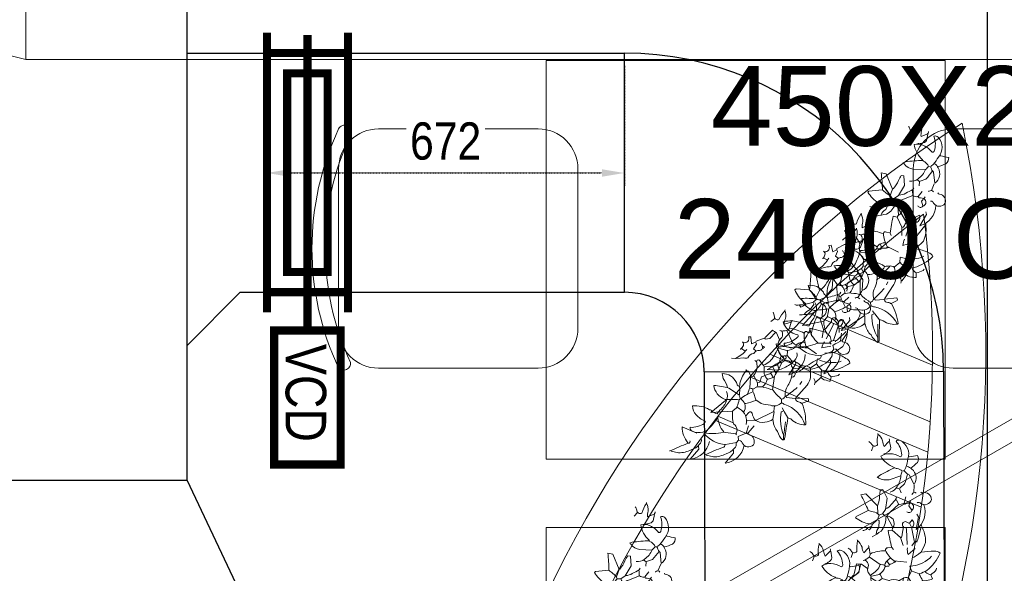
# Model space of a CAD drawing. Header units: millimetres. Extents: x -125266 to 274256, y -711690 to -301689.
# Tile 211 of 256: x -59507 to -57656, y -354813 to -353771. Entities that reach past the tile are written whole.
import ezdxf

# ---------------------------------------------------------------- set-up
doc = ezdxf.new("R2010")
doc.units = ezdxf.units.MM
doc.header["$PDMODE"] = 98
doc.linetypes.add('HIDDEN2', pattern=[0.1875, 0.125, -0.0625])
doc.layers.get('Defpoints').update_dxf_attribs({"lineweight": 5})
for name, color, linetype, lineweight in [('ARCH', 7, 'Continuous', 0), ('CEILING', 8, 'Continuous', 5), ('Furniture', 8, 'Continuous', 5), ('HOOD', 6, 'Continuous', 0), ('LOOSE FURNITURE', 8, 'Continuous', 0), ('MEPTEK -VCD', 5, 'Continuous', 25), ('MEPTEK HVAC-Kitchen Exhaust Air Duct', 30, 'Continuous', 30), ('MEPTEK HVAC-Kitchen Fresh Air Duct', 3, 'Continuous', 30), ('MEPTEK SA DUCT', 6, 'Continuous', 9), ('MEPTEK-TEXT1', 7, 'Continuous', 30)]:
    doc.layers.add(name, color=color, linetype=linetype, lineweight=lineweight)
doc.layers.add('Model_Top', color=7, linetype='Continuous')
doc.styles.add('REVAC', font='verdana.ttf', dxfattribs={"height": 50})
doc.styles.add('SA-DESIGN', font='arial.ttf')
doc.styles.get("Standard").update_dxf_attribs({"font": 'ARIALN.TTF'})
doc.dimstyles.new('Copy of Standard', dxfattribs={"dimtxt": 70, "dimasz": 42, "dimexe": 24, "dimexo": 24, "dimgap": 24, "dimtad": 1, "dimtoh": 1, "dimdec": 0, "dimzin": 0, "dimdsep": 46, "dimtxsty": 'Standard', "dimcen": 0.09, "dimadec": 0, "dimazin": 0, "dimtfac": 1, "dimtdec": 0, "dimtofl": 0, "dimtmove": 0, "dimatfit": 3, "dimfxl": 0, "dimtolj": 1, "dimtzin": 0, "dimarcsym": 0})

# ---------------------------------------------------------------- blocks, each defined once
blk = doc.blocks.new('A$C5f1f2a67')
at = {"layer": 'Furniture', "color": 94, "true_color": 0x009900, "elevation": 389.2}
for points in [[(643.7, 295.8, 0.349014), (645.1, 311.6, -0.094193), (641.7, 326.8, -0.10907), (692, 388.8), (694.1, 386.8, 0.229584), (687.2, 278.5, -0.100723), (689.9, 264), (681.6, 256.5)], [(693.4, 388.8, -0.206497), (713.4, 335.7, 0.075821), (717.5, 321.3), (708.5, 294.4)], [(491.4, 269.6, 0.046661), (495.5, 298.5, 0.079254), (478.3, 324.7, 0.108246), (404.5, 361.9, 0.252808), (401.1, 338.5, 0.063705), (414.2, 290.9, 0.099014), (423.1, 280.6), (439, 264.7)], [(491.4, 341.9, 0.067581), (469.3, 359.2), (462.4, 359.2)], [(497.6, 298.5, 0.04306), (518.9, 315.7, 0.156006), (510.7, 342.6, 0.135742), (505.8, 350.9), (491.4, 341.9, -0.113541), (487.2, 322), (485.2, 320.6)], [(641, 324.7, -0.029968), (622.4, 336.4, 0.302765), (616.8, 337.8, 0.099014), (611.3, 330.9), (641.7, 294.4), (643.7, 293.7), (663, 266.8), (661, 263.4)], [(778.8, 353, -0.138168), (717.5, 286.8), (707.8, 291.6), (703, 279.9)], [(718.9, 322.6, 0.0103), (785.7, 364, -0.4142), (794.7, 361.3, -0.105515), (783.7, 325.4, -0.169922), (763.7, 286.8), (761.6, 283.3)], [(793.3, 363.3, -0.012817), (743.7, 330.2), (735.4, 324.7)], [(518.9, 259.9), (491.4, 267.5), (474.1, 257.8, 0.171524), (430.7, 326.1), (421.7, 331.6)], [(556.2, 314.4, 0.257919), (540.3, 299.2), (538.9, 297.1)], [(189.3, 244.7, 0.4142), (190, 253, -0.472687), (209.3, 290.2, -0.53009), (231.3, 253, 0.260727), (230.6, 239.9), (231.3, 238.5)], [(234.1, 265.4, -0.32872), (332.7, 255.1), (283, 254.4), (274.8, 246.1)], [(414.2, 289.6, 0.029037), (374.9, 299.2, 0.145218), (315.6, 271.6), (310.1, 269.6)], [(396.9, 249.6), (381.1, 257.8, 0.326645), (363.1, 268.2), (323.8, 271.6)], [(404.5, 264.7), (431.4, 242.7, -0.138214), (407.3, 235.1)], [(640.3, 294.4), (574.8, 294.4, 0.189865), (531.4, 272.3), (518.9, 261.3, 0.263535), (527.2, 238.5, 0.133179), (538.2, 227.5, -0.390976), (556.9, 219.2), (563.8, 212.3)], [(607.9, 271.6, -0.021851), (662.3, 260.6, 0.099014), (672, 259.9, -0.574356), (680.3, 246.8, -0.091064), (675.4, 209.6, 0.045349), (690.6, 175.8, 0.13649), (708.5, 153.7), (720.3, 149.6)], [(690.6, 264.7, -0.304626), (725.8, 239.2, -0.027878), (743.7, 208.9), (747.1, 184.1), (731.3, 157.9)], [(828.5, 211.6), (807.1, 231.6, 0.203949), (788.5, 266.1, 0.157364), (758.9, 281.3), (735.4, 266.8, -0.236053), (734.7, 264), (717.5, 252.3)], [(735.4, 264.7), (807.1, 234.4, -0.08902), (794.7, 206.8, 0.517303), (800.2, 195.1), (817.5, 195.1)], [(862.3, 244.7, 0.4142), (863, 253, -0.472687), (882.3, 290.2, -0.53009), (904.3, 253, 0.260727), (903.6, 239.9), (904.3, 238.5)], [(907.1, 265.4, -0.32872), (1005.7, 255.1), (956, 254.4), (947.8, 246.1)], [(195.6, 228.9, 0.442368), (203.2, 213.7), (204.6, 213)], [(341.8, 165.5), (303.8, 135.8, -0.142853), (286.6, 144.8), (250.1, 171, 0.217575), (243.9, 188.2, -0.386597), (245.2, 195.1, -0.209564), (237.7, 217.9, -0.568176), (263.9, 224.7, -0.587173), (272.8, 207.5)], [(381.1, 257.1), (327.3, 235.1), (314.2, 224.7), (299.7, 232.3, -0.472885), (330, 237.2)], [(461.7, 242.7), (466.5, 194.4, -0.128555), (432.8, 155.1, -0.566177), (421.7, 162), (416.9, 175.1)], [(524.5, 242.7, -0.110031), (571.3, 230.3, -0.37883), (590, 231.6), (592.7, 230.3)], [(536.2, 227.5, 0.189377), (543.8, 188.9), (540.3, 162), (526.5, 152.4), (526.5, 151)], [(663, 259.9, -0.210098), (618.2, 239.2, 0.080353), (576.9, 219.9, 0.306458), (559.6, 201.3), (550.7, 190.3), (543.8, 190.3)], [(894.7, 212.3), (921.6, 171, -0.107803), (971.9, 117.9, 0.230988), (951.2, 209.6), (918.1, 235.1), (906.4, 235.8), (896.7, 224.7, -0.051575), (860.9, 244.7), (825, 244.7)], [(919.5, 235.1, -0.301208), (940.2, 244.1, -0.145798), (976.7, 234.4, -0.098267), (1017.4, 205.4), (1030.5, 179.9)], [(106, 190.3, 0.03952), (79.8, 211, 0.257141), (53.6, 206.8, -0.03508), (65.3, 176.5), (63.9, 173)], [(122.5, 163.4, -0.449051), (123.2, 171, 0.125443), (132.2, 188.9), (165.3, 215.1, 0.401047), (109.4, 194.4, 0.163773), (103.2, 175.1)], [(374.9, 202.7, 0.212204), (359.7, 205.4), (331.4, 204.8, -0.720749), (310.7, 208.9), (314.2, 222.7)], [(401.7, 217.9), (374.2, 201.3), (352.1, 164.8), (356.9, 150.3, 0.01915), (417.6, 176.5), (423.8, 184.1)], [(466.5, 202, -0.08551), (480.3, 184.1, 0.4142), (489.3, 179.2, 0.17395), (496.2, 164.8, -0.18573), (527.2, 148.9), (538.9, 122.7)], [(675.4, 206.8), (632, 178.6, -0.101242), (606.5, 174.4), (574.1, 165.5, -0.189941), (556.9, 171.7, -0.264252), (552, 187.5), (551.3, 190.3)], [(842.3, 217.9, 0.366302), (814, 159.3), (814.7, 148.2)], [(896, 216.5), (894.7, 212.3, 0.41008), (871.2, 182, -0.148804), (854, 159.9, -0.087555), (837.4, 145.5), (895.4, 86.2), (824.4, 97.9), (822.3, 95.8)], [(954, 207.5, -0.587067), (965.7, 208.9, 0.025208), (1031.9, 176.5), (1033.2, 174.4)], [(210.8, 130.3, 0.228485), (185.3, 152.4, 0.153412), (140.5, 157.9, 0.03476), (123.2, 159.9, 0.136078), (117, 139.3, -0.226822), (115.6, 127.5, -0.168655), (83.2, 68.9, -0.166977), (67.4, 101.3, -0.132034), (71.5, 142.7, 0.4142), (63.2, 146.8, 0.176117), (16.4, 115.8, -0.333328), (10.2, 131, -0.370255), (73.6, 173, -0.04158), (107.4, 171.7), (118.4, 168.2)], [(130.8, 182.7, -0.032883), (170.1, 178.6), (189.4, 164.1)], [(141.8, 157.9), (165.3, 117.2, -0.172211), (166.7, 77.2), (163.2, 73.8)], [(277, 125.5, 0.180038), (257, 142.7, 0.039429), (230.8, 157.9), (223.9, 157.9)], [(392.1, 95.8, 0.011108), (363.8, 124.8, 0.17128), (313.5, 133.1, -0.45993), (302.5, 137.9, -0.170471), (310.7, 160.6, -0.298218), (344.5, 165.5), (352.1, 165.5)], [(434.1, 155.1, 0.104645), (456.2, 100.7)], [(459, 179.9, 0.188675), (482.4, 162.7), (487.9, 162.7)], [(658.2, 165.5, -0.109406), (650.6, 142.7, 0.033295), (629.9, 123.4), (627.9, 118.6, 0.201859), (573.4, 124.8, 0.059891), (542.4, 118.6), (540.3, 120, -0.38205), (534.1, 112.4, -0.310211), (502.4, 102, 0.250366), (483.8, 86.2)], [(494.1, 165.5, 0.514618), (489.3, 155.1), (489.3, 147.5)], [(546.5, 120.6, -0.055374), (557.5, 146.2, 0.050323), (579.6, 157.9, -0.220352), (612, 144.8), (629.2, 126.9)], [(561, 167.5, 0.033691), (552, 152.4), (556.2, 145.5)], [(611.3, 174.4, 0.147888), (631.3, 158.6, -0.548935), (637.5, 157.9, 0.055481), (666.5, 142.7), (685.8, 150.3), (692.7, 145.5)], [(635.5, 179.9), (658.9, 165.5, -0.148804), (692.7, 170.3)], [(705.1, 155.1, 0.18956), (689.9, 137.9), (683, 117.9)], [(727.1, 139.3, -0.15036), (723.7, 148.9), (730.6, 155.1, 0.070404), (780.9, 137.2, 0.33432), (794.7, 139.3, -0.048264), (817.5, 148.2), (836.1, 145.5)], [(747.8, 185.5, -0.052948), (781.6, 164.1), (783.7, 162)], [(812.6, 179.9, 0.383606), (781.6, 143.4), (780.2, 139.3)], [(919.5, 172.4, -0.189499), (888.5, 115.8), (869.9, 173.7)], [(983, 155.1, -0.32872), (1081.6, 144.7), (1032, 144), (1023.7, 135.8)], [(116.3, 130.3, 0.024628), (157, 77.9), (166, 71)], [(269.4, 93.8, 0.090576), (231.5, 93.1, -0.006271), (210.1, 91.7), (206, 101.3), (235.6, 123.4), (279.7, 124.8), (298.3, 117.2, 0.068298), (305.9, 105.5), (320.4, 103.4), (323.2, 104.1), (323.8, 102), (345.9, 86.2, -0.125), (367.3, 80), (364.5, 71)], [(305.2, 135.8, -0.240295), (298.3, 119.3), (297.6, 117.9)], [(379, 108.2, -0.162277), (350.7, 113.1), (326.6, 110.3), (324.5, 106.9)], [(469.3, 98.6), (490, 145.5, -0.187164), (534.8, 117.9), (538.2, 117.9)], [(629.2, 119.3, 0.05426), (623.7, 92.4), (629.2, 88.2), (632.7, 89.6)], [(635.5, 82, -0.350769), (641, 97.2, -0.222488), (685.1, 117.2, -0.062256), (692.7, 112.4), (683, 90.3, -0.436478), (683.7, 79.3)], [(787.8, 135.8, -0.007782), (823.7, 92.4, -0.272308), (810.6, 26.9, -0.034164), (780.2, 77.2), (774, 124.8, 0.047058), (749.9, 104.1, -0.158249), (697.5, 84.1), (685.8, 83.4)], [(749.2, 145.5, -0.068573), (726.5, 136.5), (696.8, 113.1), (694.1, 113.1)], [(795.9, 78.6, -0.228485), (821.4, 100.6, -0.153412), (866.2, 106.1, -0.03476), (883.4, 108.2, -0.136078), (889.7, 87.5, 0.226822), (891, 75.8, 0.168655), (923.4, 17.2, 0.166977), (939.3, 49.6, 0.132034), (935.2, 91, -0.4142), (943.4, 95.1, -0.176117), (990.3, 64.1, 0.333328), (996.5, 79.3, 0.370255), (933.1, 121.3, 0.04158), (899.3, 119.9), (888.3, 116.5)], [(995.4, 124.7, -0.301208), (1016.1, 133.7, -0.145798), (1052.6, 124, -0.098267), (1093.3, 95.1), (1106.4, 69.6)], [(12.4, 88.2, -0.4142), (24.1, 87.6), (44.1, 75.1, -0.123093), (24.1, 64.8, 0.156387), (2.1, 42.7), (0, 41.4)], [(21.4, 91.7), (44.8, 100.7, -0.273697), (63.4, 90.3, -0.236053), (71, 82), (72.4, 78.6)], [(300.4, 99.3), (272.1, 92.4), (235.6, 40.7), (242.5, 22.1, -0.025269), (294.9, 61.4)], [(305.2, 105.5, 0.209335), (297.6, 80.7, 0.045135), (295.6, 60.7), (326.6, 20.7), (332.1, 19.3, 0.11853), (345.2, 76.5), (344.5, 86.2)], [(352.8, 85.5, 0.130051), (368, 66.9, -0.178345), (374.9, 55.8)], [(426.6, 88.2, -0.4142), (438.3, 87.6), (458.3, 75.1, -0.123093), (438.3, 64.8, 0.156387), (416.2, 42.7), (414.2, 41.4)], [(435.5, 91.7), (459, 100.7, -0.273697), (477.6, 90.3, -0.236053), (485.2, 82), (486.5, 78.6)], [(514.1, 100.7), (501.7, 75.1, -0.091522), (504.5, 55.8), (543.8, 53.8)], [(749.2, 102.7, -0.29039), (745.1, 84.1, 0.287994), (755.4, 21.4), (767.8, 36.5, -0.119293), (782.3, 71)], [(1040.3, 96.5, -0.189499), (1009.3, 39.9), (990.6, 97.9)], [(1029.9, 97.1, -0.587067), (1041.6, 98.5, 0.025208), (1107.8, 66.1), (1109.2, 64.1)], [(3.4, 43.4, 0.084976), (43.4, 48.3, -0.560455), (44.8, 26.2, 0.122009), (37.2, 13.8)], [(417.6, 43.4, 0.084976), (457.6, 48.3, -0.560455), (459, 26.2, 0.122009), (451.4, 13.8)], [(503.8, 71), (534.8, 70.3), (548.6, 57.9, 0.5), (548.6, 52.4), (576.9, 36.5, 0.162277), (581.7, 40), (582.4, 37.9), (596.2, 31), (578.2, 11), (583.7, 4.8, -0.62767), (613.4, 4.1), (614.1, 4.8)], [(572, 59.3, 0.162277), (575.5, 69.6, 0.123093), (581, 73.8, -0.345856), (599.6, 66.2, 0.236053), (618.2, 61.4, 0.308121), (646.5, 55.2, -0.174149), (655.4, 44.1), (675.4, 25.5)], [(613.4, 0, -0.297607), (621.7, 11.7, -0.116623), (638.9, 12.4), (639.6, 11.7)], [(624.4, 31, -0.124252), (678.2, 21.4), (678.2, 22.1), (687.8, 9)]]:
    blk.add_lwpolyline(points, format="xyb", dxfattribs=at)
for points in [[(518.9, 314.4), (546.5, 311.6)], [(376.9, 264.7), (379.7, 267.5)], [(578.2, 269.6), (591.3, 271.6)], [(394.8, 232.3), (337.6, 218.5), (332.1, 215.1)], [(571.3, 230.3), (573.4, 221.3)], [(866.4, 239.9), (839.5, 227.5)], [(195.6, 219.9), (168, 215.1)], [(242.5, 190.3), (217.7, 192.3)], [(237.7, 212.3), (228.7, 212.3)], [(262.5, 224.7), (249.4, 210.3), (241.1, 211.6)], [(466.5, 195.1), (473.4, 195.1)], [(190.8, 150.3), (191.5, 163.4), (206, 171.7)], [(250.1, 170.3), (234.9, 159.3)], [(483.8, 179.9), (471.4, 167.5)], [(541, 162.7), (550, 154.4)], [(576.2, 165.5), (578.2, 157.9)], [(600.3, 172.4), (590.6, 157.9)], [(620.3, 175.1), (609.3, 150.3)], [(638.2, 177.2), (633.4, 160.6)], [(782.3, 135.8), (775.4, 126.9)], [(574.8, 71.7), (573.4, 75.8), (581, 75.1), (581, 73.8)], [(605.8, 61.4), (605.1, 48.9), (585.1, 45.5), (583.1, 42.1)], [(50.3, 33.8), (69.6, 31)], [(464.5, 33.8), (483.8, 31)], [(633.4, 31), (635.5, 13.8)]]:
    blk.add_lwpolyline(points, dxfattribs=at)
blk = doc.blocks.new('plants rf')
at = {"layer": 'Furniture', "color": 78, "true_color": 0x264d00}
for points in [[(-122.1, 94.5, 0.084976), (-115.7, 75.7, -0.560455), (-126.1, 72.8, 0.122009), (-132.9, 75.2)], [(-99.6, 94.8, -0.4142), (-98.7, 89.1), (-102.6, 78.2, -0.123093), (-109.7, 86.7, 0.156387), (-122.6, 95.1), (-123.4, 95.9)], [(-59, 3.5, 0.228485), (-50.9, 18.1, 0.153412), (-52.9, 40.2, 0.03476), (-53.7, 48.7, 0.136078), (-64.3, 49.6, -0.226822), (-70, 49.1, -0.168655), (-101.6, 58.7, -0.166977), (-87.6, 69.6, -0.132034), (-67.3, 71.9, 0.4142), (-66.1, 76.3, 0.176117), (-85.9, 95.7, -0.333328), (-79.2, 100.2, -0.370255), (-52.4, 74, -0.04158), (-49.6, 57.6), (-50.2, 51.9)], [(-97, 90.8), (-90.3, 80.4, -0.273697), (-93.3, 70.4, -0.236053), (-96.5, 65.9), (-98.1, 64.9)], [(-40.8, 60.2, 0.03952), (-33.5, 74.9, 0.257141), (-38.2, 87.1, -0.03508), (-51.6, 78.3), (-53.4, 78.7)], [(-52.1, 49.4, -0.449051), (-48.3, 49.9, 0.125443), (-38.8, 47.4), (-22.8, 34.1, 0.401047), (-38.5, 58.9, 0.163773), (-48.4, 59.9)], [(-68.6, 49, 0.024628), (-89.7, 24), (-92.1, 19)], [(-52.7, 39.6), (-69.9, 24.1, -0.172211), (-89.1, 19.3), (-91.1, 20.6)], [(-41.9, 47.4, -0.032883), (-39.9, 28.1), (-44.9, 17.3)], [(-13, 20.9, 0.442368), (-19.5, 15.7), (-19.7, 15)], [(-6, 25.6, 0.4142), (-2, 26.1, -0.472687), (18, 20.7, -0.53009), (2.3, 6.2, 0.260727), (-4.1, 5.2), (-4.7, 4.7)], [(-70.5, -28.5, 0.090576), (-74.8, -10.3, -0.006271), (-77.6, -0.1), (-73.4, 2.9), (-59.7, -9.2), (-54.5, -30.3), (-56.3, -40, 0.068298), (-61.1, -44.9), (-60.7, -52.1), (-60, -53.3), (-61, -53.9), (-66.3, -66.1, -0.125), (-67.1, -77.1), (-71.7, -76.6)], [(-54.5, -28.9, 0.180038), (-48.2, -17.5, 0.039429), (-43.6, -3.3), (-44.3, 0)], [(8.5, 6.2, -0.32872), (13.7, -42.4), (8.3, -18.6), (3.4, -15.4)], [(-64.7, -42.9), (-70.9, -29.9), (-99.6, -17.6), (-107.8, -22.9, -0.025269), (-83.5, -44.1)], [(-28.6, -56), (-46.7, -40.8, -0.142853), (-44.2, -31.5), (-35.3, -11.2, 0.217575), (-27.7, -6.5, -0.386597), (-24.2, -6.4, -0.209564), (-14, -0.5, -0.568176), (-8, -12.4, -0.587173), (-15.4, -18.5)], [(-7.2, -68.1, 0.212204), (-7.5, -60.5), (-10.7, -47, -0.720749), (-10.8, -36.6), (-3.8, -36.8)], [(19.6, -65.5), (3.5, -41.9), (-2.8, -36.6), (-0.7, -28.9, -0.472885), (4.8, -43)], [(17.6, -73.9), (20, -65.4, 0.326645), (23.1, -55.7), (20.8, -36.5)], [(38.7, -78.1, 0.029037), (39.3, -58.2, 0.145218), (19.9, -32.5), (18.3, -30)], [(-61.2, -44.5, 0.209335), (-74, -43.4, 0.045135), (-83.8, -44.5), (-99.9, -63.5), (-100, -66.3, 0.11853), (-71.1, -66.8), (-66.5, -65.5)], [(-52.3, -79.8, -0.162277), (-52.9, -65.7), (-56.7, -54.3), (-58.6, -53.7)], [(-56.9, -87.4, 0.011108), (-45.9, -70.8, 0.17128), (-47.1, -45.7, -0.45993), (-45.9, -39.9, -0.170471), (-34.1, -41.5, -0.298218), (-28.3, -57.3), (-27.5, -61)], [(-46.6, -41.4, -0.240295), (-55.3, -39.8), (-56, -39.6)], [(-66, -69.5, 0.130051), (-73.4, -78.7, -0.178345), (-78, -83.2)], [(2.8, -79.5), (-8, -67.9), (-27.8, -61), (-34.3, -64.9, 0.01915), (-15.5, -91.4), (-11.2, -93.6)], [(37, -117.4, 0.046661), (51.3, -116.4, 0.079254), (62.2, -105.4, 0.108246), (72.5, -66, 0.252808), (60.9, -66.8, 0.063705), (39.3, -78, 0.099014), (35.3, -83.4), (29.2, -92.6)], [(21, -105.9), (-1.8, -113.1, -0.128555), (-24.2, -100.9, -0.566177), (-22, -94.9), (-16.2, -91.2)], [(25.7, -76), (17.8, -91.2, -0.138214), (11.7, -80.4)], [(35.1, -131.7), (36, -117.6), (29.5, -110.3, 0.171524), (58, -82.4), (59.7, -77.5)], [(-79.6, -105.1, 0.084976), (-73.1, -123.8, -0.560455), (-83.6, -126.8, 0.122009), (-90.4, -124.4)], [(-57.1, -104.8, -0.4142), (-56.2, -110.5), (-60.1, -121.4, -0.123093), (-67.2, -112.8, 0.156387), (-80, -104.5), (-80.9, -103.6)], [(-54.5, -108.7), (-47.8, -119.1, -0.273697), (-50.8, -129.1, -0.236053), (-54, -133.6), (-55.6, -134.7)], [(-24.1, -101.6, 0.104645), (-48, -117.8)], [(-9.6, -111, 0.188675), (-15.5, -124), (-14.9, -126.7)], [(51.5, -117.4, 0.04306), (62, -125.9, 0.156006), (74.1, -119.2, 0.135742), (77.6, -116), (71.8, -110, -0.113541), (61.8, -110), (60.9, -109.2)], [(71.8, -110, 0.067581), (77.9, -97.6), (77.2, -94.2)], [(-47.7, -124.3), (-23, -129.5, -0.187164), (-31.7, -153.9), (-31.3, -155.5)], [(1.9, -112.4, -0.08551), (-5.4, -120.8, 0.4142), (-6.8, -125.7, 0.17395), (-13, -130.5, -0.18573), (-17.5, -147), (-28.9, -155.4)], [(-12.9, -129.4, 0.514618), (-18.4, -128.1), (-22.1, -128.9)], [(-57.4, -143.7), (-54.6, -158.8), (-59.2, -166.7, 0.5), (-61.8, -167.2), (-66.5, -182.5, 0.162277), (-64.4, -184.5), (-65.3, -185), (-67.2, -192.4), (-78.7, -185.8), (-81.1, -189.1, -0.62767), (-78.4, -203.4), (-78, -203.7)], [(-42.1, -145.7), (-55.7, -142.3, -0.091522), (-64.7, -145.6), (-61.6, -164.8)], [(3.9, -208.5, -0.109406), (-7.8, -207.1, 0.033295), (-19.2, -199.2), (-21.8, -198.7, 0.201859), (-24.4, -171.8, 0.059891), (-30.6, -157.5), (-30.1, -156.3, -0.38205), (-34.4, -154.1, -0.310211), (-42.6, -139.9, 0.250366), (-52.2, -132.6)], [(21.3, -143.3, 0.189377), (3.5, -150.9), (-9.8, -152), (-15.9, -146.4), (-16.6, -146.5)], [(64.2, -186.6), (57.5, -155, 0.189865), (42.4, -136.4), (35.8, -131.5, 0.263535), (25.7, -137.8, 0.133179), (21.5, -144.3, -0.390976), (19.4, -154.1), (16.8, -158.1)], [(27.4, -136.1, -0.110031), (26.2, -160, -0.37883), (28.8, -168.8), (28.4, -170.3)], [(65.2, -144, 0.257919), (56.3, -137.9), (55.1, -137.5)], [(-29.1, -159.2, -0.055374), (-15.7, -161.9, 0.050323), (-7.8, -171.4, -0.220352), (-10.8, -188.3), (-17.7, -198.5)], [(-5.1, -161.4, 0.033691), (-13.3, -158.6), (-16.2, -161.3)], [(25.6, -212.5), (7.5, -194.5, -0.101242), (2.9, -182.6), (-4.7, -167.9, -0.189941), (-3.5, -159, -0.264252), (3.6, -155), (4.9, -154.4)], [(49.9, -201.1, -0.210098), (35.4, -181.6, 0.080353), (21.8, -163.7, 0.306458), (11.1, -157.3), (4.8, -154.1), (4.1, -150.8)], [(-56.1, -177.8, 0.162277), (-50.7, -178.4, 0.123093), (-48.2, -180.7, -0.345856), (-49.9, -190.4, 0.236053), (-50.3, -199.9, 0.308121), (-50.4, -214.1, -0.174149), (-54.8, -219.6), (-61.7, -231.1)], [(3.4, -185, 0.147888), (-2.2, -196.2, -0.548935), (-1.9, -199.3, 0.055481), (-6.2, -214.8), (-0.6, -223.3), (-2.2, -227.1)], [(49.9, -173.3, -0.021851), (50.2, -200.7, 0.099014), (50.8, -205.4, -0.574356), (45.4, -210.7, -0.091064), (26.9, -212.2, 0.045349), (12.2, -223, 0.13649), (3.4, -233.9), (2.6, -240)], [(65.2, -188.1, 0.349014), (73, -187.1, -0.094193), (79.9, -183.9, -0.10907), (115, -201.8), (114.2, -203, 0.229584), (61.4, -210.8, -0.100723), (54.7, -213.6), (50.2, -210.4)], [(78.9, -183.8, -0.029968), (82.6, -173.6, 0.302765), (82.7, -170.8, 0.099014), (78.8, -168.9), (64.3, -187.3), (64.2, -188.3), (53.2, -200.4), (51.4, -199.7)], [(-21.3, -199.2, 0.05426), (-34.8, -199.4), (-36.3, -202.4), (-35.2, -204)], [(8.6, -196), (4, -208.8, -0.148804), (9.8, -224.6)], [(115.2, -202.5, -0.206497), (91.6, -217.6, 0.075821), (85.1, -221), (71.2, -219.5)], [(-80.4, -203.9, -0.297607), (-73.9, -206.6, -0.116623), (-71.8, -214.9), (-72.1, -215.3)], [(-64.3, -206, -0.124252), (-63.5, -232.9), (-63.1, -232.8), (-68.4, -238.8)], [(-38.6, -206.1, -0.350769), (-30.7, -207.2, -0.222488), (-16.6, -226.4, -0.062256), (-18.1, -230.5), (-29.7, -228.1, -0.436478), (-35, -229.6)], [(55.1, -213.9, -0.304626), (46.4, -233.4, -0.027878), (33.6, -245.2), (22, -249.4), (7.8, -244.4)], [(106.7, -247.3, -0.138168), (68.5, -224.6), (69.8, -219.4), (63.7, -218.3)], [(85.9, -221.6, 0.0103), (112.7, -249.5, -0.4142), (112.3, -254.1, -0.105515), (93.9, -252.5, -0.169922), (73.2, -246.8), (71.3, -246.2)], [(2.9, -274, -0.007782), (-14.3, -295.7, -0.272308), (-47.2, -296.1, -0.034164), (-26.1, -276.3), (-3.8, -268.4, 0.047058), (-16.2, -258.9, -0.158249), (-31.2, -235.7), (-32.8, -230.2)], [(3.6, -254.4, -0.068573), (-3, -244.3), (-17.4, -232.4), (-17.6, -231.1)], [(3.7, -232.1, 0.18956), (-6.1, -226.6), (-16.5, -225.3)], [(59.7, -235.5), (52.4, -273.1, -0.08902), (37.9, -270, 0.517303), (32.8, -273.8), (34.5, -282.1)], [(43.7, -285.8), (51.1, -273.4, 0.203949), (65.8, -260.9, 0.157364), (70.1, -245.1), (60.7, -235.3, -0.236053), (59.3, -235.2), (51.9, -228.1)], [(113.1, -253.3, -0.012817), (92.1, -232.7), (88.6, -229.3)], [(-17, -258.7, -0.29039), (-26.4, -258.7, 0.287994), (-55.5, -270.1), (-46.9, -274.5, -0.119293), (-28.9, -277.9)], [(-1.6, -244.4, -0.15036), (2.7, -241.7), (6.4, -244.4, 0.070404), (2.9, -270.5, 0.33432), (5.3, -276.9, -0.048264), (12, -287), (12.5, -296.2)], [(22.8, -249.6, -0.052948), (15.9, -268.1), (15.1, -269.3)], [(26.7, -281.4, 0.383606), (6, -270.2), (3.8, -269.9)], [(-23.8, -283.7, -0.228485), (-10.6, -293.7, -0.153412), (-3.3, -314.8, -0.03476), (-0.5, -322.9, -0.136078), (-9.9, -328, 0.226822), (-15.4, -329.8, 0.168655), (-40.3, -351.5, 0.166977), (-23, -355.8, 0.132034), (-3.5, -349.5, -0.4142), (-0.7, -353.1, -0.176117), (-10.8, -378.9, 0.333328), (-2.9, -380.3, 0.370255), (10.9, -345.4, 0.04158), (6.7, -329.3), (3.9, -324.3)], [(52.9, -317.8), (50.8, -317.6, 0.41008), (33.8, -309.4, -0.148804), (21.4, -303.4, -0.087555), (12.7, -296.9), (-9.9, -330.9), (-11.6, -295.4), (-12.8, -294.7)], [(48.1, -291.8, 0.366302), (16.9, -284.2), (11.7, -285.6)], [(50.8, -317.6), (33.6, -334.8, -0.107803), (13.2, -364.5, 0.230988), (55.3, -345.1), (64.1, -326.5), (63.3, -320.8), (57, -317.3, -0.051575), (62.9, -298), (59.2, -280.7)], [(63.1, -298.6, 0.4142), (67.1, -298.1, -0.472687), (87, -303.6, -0.53009), (71.4, -318.1, 0.260727), (65, -319.1), (64.4, -319.5)], [(34.1, -333.6, -0.189499), (3.6, -324.5), (29.6, -309.6)], [(64.3, -327.2, -0.301208), (70.7, -336.3, -0.145798), (69.8, -354.8, -0.098267), (60.1, -377.4), (49.1, -386.3)], [(77.6, -318.1, -0.32872), (82.8, -366.7), (77.3, -342.8), (72.5, -339.7)], [(54.5, -346.6, -0.587067), (56.4, -352.2, 0.025208), (47.6, -387.4), (46.7, -388.2)], [(32.2, -366, -0.32872), (37.4, -414.6), (32, -390.7), (27.1, -387.6)], [(9.9, -399.6, -0.189499), (-20.5, -390.5), (5.5, -375.6)], [(18.9, -375.1, -0.301208), (25.3, -384.2, -0.145798), (24.4, -402.8, -0.098267), (14.7, -425.3), (3.7, -434.3)], [(9.2, -394.6, -0.587067), (11, -400.1, 0.025208), (2.2, -435.3), (1.3, -436.2)]]:
    blk.add_lwpolyline(points, format="xyb", dxfattribs=at)
for points in [[(-121.9, 70.9), (-121.3, 61.3)], [(-17.3, 20), (-22.5, 32.8)], [(-51.4, 15.2), (-45, 16.2), (-39.5, 10.1)], [(-26.8, -5.6), (-28.3, 6.6)], [(-16.7, -1), (-17.6, 3.3)], [(-35.7, -11.3), (-42.5, -5.1)], [(-8.1, -11.7), (-16.5, -6.9), (-16.6, -2.8)], [(9.1, -74.7), (-3.4, -48.5), (-5.6, -46.2)], [(22.9, -62.7), (24.5, -63.8)], [(-79.4, -128.6), (-78.8, -138.2)], [(-7, -122.9), (-14.3, -118.2)], [(-1.5, -113.1), (-0.8, -116.4)], [(61.4, -126.1), (62.9, -139.6)], [(-9.4, -152.3), (-12.5, -157.4)], [(26.2, -160), (22.1, -161.9)], [(45.9, -159.2), (48.2, -165.3)], [(-51.6, -193.9), (-57.7, -194.8), (-61.4, -185.6), (-63.3, -184.9)], [(-49.8, -177.9), (-48, -176.8), (-47.5, -180.5), (-48.2, -180.7)], [(-4.5, -168.9), (-7.9, -170.7)], [(1.3, -179.8), (-6.7, -176.7)], [(4.7, -189.2), (-8.4, -186.4)], [(7.5, -197.6), (-1, -197)], [(-63.4, -210.3), (-71.5, -213.1)], [(2.4, -271.3), (-2.7, -268.9)], [(61.2, -301.1), (52.4, -289.5)]]:
    blk.add_lwpolyline(points, dxfattribs=at)
blk = doc.blocks.new('boat top plan')
at = {"color": 250, "lineweight": 0, "true_color": 0x292929}
for p, q in [((-315.4, 908.9), (-63.5, 908.9)), ((-353.2, 808.9), (-25.8, 808.9))]:
    blk.add_line(p, q, dxfattribs=at)
at = {"color": 252, "lineweight": 0}
for p, q in [((-371.2, 754.6), (-7.8, 754.6)), ((-399.9, 654.6), (21, 654.6))]:
    blk.add_line(p, q, dxfattribs=at)
at = {"color": 251, "lineweight": 0}
blk.add_lwpolyline([(-189.5, -1050.3, 0.3125), (-189.5, 1349.7, 0.152611), (-564.5, 149.7, 0.152611)], format="xyb", close=True, dxfattribs=at)
at = {"color": 250, "lineweight": 0, "true_color": 0x262626}
blk.add_lwpolyline([(-189.5, -864.4, 0.271163), (-189.5, 1163.9, 0.133177), (-464.5, 149.7, 0.133177)], format="xyb", close=True, dxfattribs=at)
at = {"color": 252, "lineweight": 0, "rotation": 329.7349616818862}
blk.add_blockref('plants rf', (-237.2, 945.7), dxfattribs=at)
at = {"color": 252, "lineweight": 0}
blk.add_blockref('plants rf', (-6.4, 421), dxfattribs=at)
at = {"layer": 'Furniture', "color": 6, "lineweight": 30}
for p, xscale, yscale, zscale, rotation in [((-283.3, 1324.3, -191.8), 0.4926390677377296, 0.4926390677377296, 0.4926390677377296, 260.0561195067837), ((-128.2, 746.2, -191.8), 0.4926390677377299, 0.4926390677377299, 0.4926390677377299, 282.0263416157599), ((-478.1, 465.1, -191.8), 0.4926390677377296, 0.4926390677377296, 0.4926390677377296, 260.0561195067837)]:
    blk.add_blockref('A$C5f1f2a67', p, dxfattribs=dict(at, xscale=xscale, yscale=yscale, zscale=zscale, rotation=rotation))
blk = doc.blocks.new('MESH JALI CEILING')
blk.add_lwpolyline([(-20900.6, -317293), (-16023.8, -314487.3), (-16025.9, -314454.1), (-16037.3, -314451.3), (-20951.1, -317278.2), (-20900.6, -317293)])
blk = doc.blocks.new('A$Cc01f1872')
at = {"layer": 'LOOSE FURNITURE', "lineweight": 0}
for points in [[(14.5, 427.4, -0.702362), (3.9, 450, 0.130118)], [(443.3, 427.4, 1), (453.9, 450, -0.636364)]]:
    blk.add_lwpolyline(points, format="xyb", dxfattribs=at)
blk.add_lwpolyline([(453.9, 75), (453.9, 375, 0.414214), (378.9, 450), (78.9, 450, 0.414214), (3.9, 375), (3.9, 75, 0.414214), (78.9, 0), (378.9, 0, 0.414214)], format="xyb", close=True, dxfattribs=at)
for radius in [531.3, 506.3]:
    blk.add_arc((228.9, -31.3), radius, 64.9424, 115.0576, dxfattribs=at)
blk = doc.blocks.new('ARCH')
at = {"layer": 'LOOSE FURNITURE', "lineweight": 0}
for points in [[(-57767.3, -353848.1), (-58517.3, -353848.1), (-58517.3, -354598.1), (-57767.3, -354598.1)], [(-57767.3, -354726.5), (-58517.3, -354726.5), (-58517.3, -356226.5), (-57767.3, -356226.5)]]:
    blk.add_lwpolyline(points, close=True, dxfattribs=at)
at = {"layer": 'LOOSE FURNITURE', "rotation": 89.99999999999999}
blk.add_blockref('A$Cc01f1872', (-58457.4, -354430.5), dxfattribs=at)
at = {"layer": 'LOOSE FURNITURE', "xscale": -1, "rotation": 270}
blk.add_blockref('A$Cc01f1872', (-57827.2, -354430.5), dxfattribs=at)
blk = doc.blocks.new('H-05')
at = {"layer": 'Model_Top', "color": 7, "insert": (-85016.1, -343348.5), "char_height": 50, "width": 825.636, "attachment_point": 7, "style": 'REVAC'}
blk.add_mtext('\\pi173.24445;Exhaust collar\\P\\pi240.68904;430 x 300\\P\\pi70.55808;1200 CFM @ 190 Pa', dxfattribs=at)
at = {"layer": 'Model_Top', "char_height": 37.5, "width": 557.516, "attachment_point": 1, "style": 'REVAC'}
for insert in [(-85297.7, -343904.8), (-84487.7, -343904.8)]:
    blk.add_mtext('\\pi88.7899;{\\C7;Fresh air collar\\P\\pi149.66129;400 x 200\\P\\pi52.32247;450 CFM @ 90 Pa}', dxfattribs=dict(at, insert=insert))
blk = doc.blocks.new('*U1612')
at = {"const_width": 10}
for points in [[(-25, 50), (320.2, 50)], [(-22.1, 0), (342.5, 0), (342.5, 41)], [(-25, -50), (320.2, -50)]]:
    blk.add_lwpolyline(points, dxfattribs=at)
for points in [[(0, 50), (295.2, 50), (295.2, -50), (0, -50)], [(342.5, 41), (507.9, 41), (507.9, -41), (342.5, -41)]]:
    blk.add_lwpolyline(points, close=True, dxfattribs=at)
at = {"color": 1, "const_width": 10}
blk.add_lwpolyline([(25, 25), (270.2, 25), (270.2, -25), (25, -25)], close=True, dxfattribs=at)
at = {"insert": (359.1, 23.1), "char_height": 50, "attachment_point": 1}
blk.add_mtext_dynamic_manual_height_columns('VCD', width=59.679, gutter_width=10, heights=[0], dxfattribs=at)
blk = doc.blocks.new('*D1652')
at = {"layer": 'Defpoints', "color": 0, "transparency": 16777216}
for p in [(-59042.1, -353833.9, 0), (-58370.3, -353833.9, 0), (-58370.3, -354059.5)]:
    blk.add_point(p, dxfattribs=at)
at = {"layer": 'MEPTEK HVAC-Kitchen Exhaust Air Duct', "color": 0, "linetype": 'HIDDEN2', "lineweight": -2, "transparency": 16777216}
for p, q in [((-59042.1, -353857.9), (-59042.1, -354083.5)), ((-58370.3, -353857.9), (-58370.3, -354083.5)), ((-59000.1, -354059.5), (-58412.3, -354059.5))]:
    blk.add_line(p, q, dxfattribs=at)
at = {"layer": 'MEPTEK HVAC-Kitchen Exhaust Air Duct', "color": 0, "transparency": 16777216}
for points in [[(-59000.1, -354052.5), (-59000.1, -354066.5), (-59042.1, -354059.5)], [(-58412.3, -354052.5), (-58412.3, -354066.5), (-58370.3, -354059.5)]]:
    blk.add_solid(points, dxfattribs=at)
at = {"layer": 'MEPTEK HVAC-Kitchen Exhaust Air Duct', "color": 0, "transparency": 16777216, "insert": (-58706.2, -353999.8), "char_height": 70, "attachment_point": 5, "bg_fill": 3, "box_fill_scale": 1.1, "bg_fill_color": 256, "bg_fill_true_color": 13158600, "bg_fill_transparency": 0}
blk.add_mtext('\\A1;672', dxfattribs=at)

msp = doc.modelspace()

# ---------------------------------------------------------------- linework, layer by layer
at = {"layer": 'MEPTEK HVAC-Kitchen Exhaust Air Duct'}
for p, q in [((-59192.1, -354637.6, 0), (-59192.1, -353733.9, 0)), ((-59192.1, -353833.9, 0), (-58370.3, -353833.9, 0)), ((-59042.1, -354283.9, 0), (-59042.1, -353833.9, 0)), ((-58370.3, -354283.9, 0), (-58370.3, -353833.9, 0)), ((-59092.1, -354283.9, 0), (-59192.1, -354383.9, 0)), ((-59092.1, -354283.9, 0), (-58370.3, -354283.9, 0)), ((-58220.3, -354433.4, 0), (-57770.3, -354432.1, 0)), ((-58220.3, -354433.4, 0), (-58200.3, -361221.3, 0)), ((-57770.3, -354432.1, 0), (-57750.3, -361220, 0)), ((-60142.1, -354637.6, 0), (-59192.1, -354637.6, 0)), ((-58907.1, -355237.6, 0), (-59192.1, -354637.6, 0))]:
    msp.add_line(p, q, dxfattribs=at)
for radius in [600, 150]:
    msp.add_arc((-58370.3, -354433.9, 0), radius, 0.1688, 90, dxfattribs=at)
at = {"layer": 'MEPTEK HVAC-Kitchen Fresh Air Duct'}
msp.add_line((-57688, -358214.7, 0), (-57688, -347547.4, 0), dxfattribs=at)
at = {"layer": 'MEPTEK SA DUCT'}
for p, q in [((-59495.4, -353845.7), (-59495.4, -353120.7)), ((-60095.4, -353694.1), (-59495.4, -353845.7)), ((-56944.9, -353845.7), (-59495.4, -353845.7))]:
    msp.add_line(p, q, dxfattribs=at)

# ---------------------------------------------------------------- block references
at = {"layer": 'ARCH'}
msp.add_blockref('ARCH', (0, 0), dxfattribs=at)
at = {"layer": 'CEILING'}
msp.add_blockref('MESH JALI CEILING', (-39662.2, -38953.2), dxfattribs=at)
at = {"layer": 'CEILING', "lineweight": 0, "rotation": 337.0862359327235}
msp.add_blockref('boat top plan', (-58086.5, -355282.9), dxfattribs=at)
at = {"layer": 'HOOD', "rotation": 271.0878048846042}
msp.add_blockref('H-05', (286490.7, -428879.1), dxfattribs=at)
at = {"layer": 'MEPTEK -VCD', "xscale": 1.524, "yscale": 1.524, "zscale": 1.524, "rotation": 270}
msp.add_blockref('*U1612', (-58965.9, -353833.9, 0), dxfattribs=at)

# ---------------------------------------------------------------- texts
at = {"layer": 'MEPTEK HVAC-Kitchen Exhaust Air Duct', "insert": (-57788.4, -354059.5, 19.3), "char_height": 150, "width": 2133.738, "attachment_point": 5, "style": 'SA-DESIGN'}
msp.add_mtext('450X250\\P2400 CFM', dxfattribs=at)

# ---------------------------------------------------------------- next in the draw order: dimensions: what is measured, and where the dimension line sits
at = {"layer": 'MEPTEK HVAC-Kitchen Exhaust Air Duct'}
dim = msp.add_linear_dim(base=(-58370.3, -354059.5), p1=(-59042.1, -353833.9, 0), p2=(-58370.3, -353833.9, 0), dimstyle='Copy of Standard', override={"dimfxl": 1.66875, "dimtfill": 1, "dimarcsym": 2}, dxfattribs=at)
dim.commit()
dim.dimension.update_dxf_attribs({"geometry": '*D1652', "text_midpoint": (-58706.2, -353999.8)})

# ---------------------------------------------------------------- next in the draw order: texts
at = {"layer": 'MEPTEK-TEXT1', "char_height": 350, "attachment_point": 1}
for s, insert, width in [('{\\fCalibri|b0|i0|c0|p34;\\H1.28571x;\\C1;GENERAL GUIDELINES-HVAC :\\P\\fArial Narrow|b0|i0|c0|p34;\\H0.88889x;\\C256;\\P\\fCalibri|b0|i0|c0|p34;\\C4;DUCTING :\\H0.875x;\\P\\pi-1050,l1050,t1050;\\C256;1.^IDUCTING SHALL BE IN ACCORDANCE WITH IS 655, GALVANIZED IRON SHEET TO BE USED FOR ALL DUCTING WORKS. THERMAL INSULATION ON DUCTS SHALL BE 19 MM THICK. CLOSED CELL CLASS “O” BS 476 PART 6-7 FM APPROVED NITRILE RUBBER ELASTOMERIC INSULATION THERMAL CONDUCTIVITY 0.033 WATTS PER METER-KELVIN (W/(M.K)) AT 0°C FOR AIR CONDITIONING DUCTING. \\P2.^ITHERMAL INSULATION ON KITCHEN EXHAUST DUCTING SHALL BE 80 MM THICK ALUMINUM FOIL FACED RESIN BONDED FIBRE GLASS WOOL OF DENSITY NOT LESS THAN 48 KG/M3.\\P3.^ITHERMAL INSULATION ON FRESH AIR, SUPPLY AIR AND RETURN AIR SHALL BE 19MM THICK CLOSED CELL ANTI-MICROBIAL CLASS “O” BS 476 AND PART 6 & 7 FM APPROVED NITRILE RUBBER ELASTOMERIC INSULATION THERMAL CONDUCTIVITY 0.033 WATTS PER METER-KELVIN (W/ (M\\fArial|b0|i0|c0|p34;.\\fCalibri|b0|i0|c0|p34;K)) AT 0°C.\\P4.^IAPPROPRIATE NUMBER OF TRAP DOORS SHALL BE PROVIDED IN KITCHEN EXHAUST DUCTING FOR OIL/GREASE CLEANING PURPOSE.\\P5.^IDUCTING INSTALLATION WITH RESPECT TO FRESH AIR INTAKE, KITCHEN EXHAUST OUT FROM LOCATION UP TO LOUVERS AT FAÇADE SHALL BE IN THE SCOPE OF CONCESSIONER INCLUDING AIR WASHER, EXHAUST FAN SECTION DRY SCRUBBER ETC.\\P6.^IEACH AND EVERY KITCHEN EXHAUST HOOD SHOULD BE EQUIPPED WITH UL LISTED, WET CHEMICAL BASED, MECHANICALLY OPERATED, AUTOMATIC FIRE SUPPRESSION SYSTEM. SEPARATE DRAWING TO BE SUBMITTED FOR HOOD SUPPRESSION SYSTEM.\\P7.^ISUPPORTING OF DUCTING TO BE DONE WITH USING ANGLE 50X 50 X 5MM AND TIE ROD OF SIZE MINIMUM 10 MM DIA/ AS PER DUCT SIZE.\\P8.^IPOST COMPLETION OF ONSITE WORK, CONCESSIONAIRE HAS TO SHARE TESTING AND COMMISSIONING REPORT WITH DIAL.\\P9.^IINTEGRATION WITH FIRE ALARM SYSTEM, SO THAT AHU GET SWITCHED OFF IN CASE OF ANY FIRE INCIDENT.\\P10.^IFOR EQUIPMENT PLACEMENT STRUCTURAL DETAILS TO BE APPROVED BY STRUCTURAL CONSULTANT AND SAME TO BE SHARE WITH DIAL.\\P11.^ITRAP DOOR WITH PROPER ACCESS TO BE PROVIDED FOR FILTER AND COPPER COIL CLEANING.\\P12.^IKITCHEN VENTILATION SHALL COMPLY TO NFPA 96 GUIDELINE.}', (-102876.1, -301696.9), 28043.429), ('{\\fCalibri|b0|i0|c0|p34;\\H1.28571x;\\C1;CHILLED WATER PIPING:-\\H0.77778x;\\P\\pi-1050,l1050,t1050;\\C256;1.^ICHILLED WATER PIPING SHALL BE CONFIRMING TO IS:1239 PART I CLASS ‘C’ HEAVY AND FITTING SHALL BE CONFORMING TO ASTM A-105,3000LBS SOCKET WELD END (UP TO 50MM) & 1S:1239 PART-II HEAVY/ASTM A-234 WPB, GR.B BUTT WELD FITTING ( ABOVE 50NB PIPE SIZE)\\P2.^IPIPING CONNECTION SHOULD BE SOCKET WELDED UP TO 50NB SIZE AND SHALL BE BUTT WELD ABOVE 50NB PIPE SIZE. PIPE FLANGES SHOULD BE CONFIRMING TO ASTM A-105 # 150 SORF AND FLANGE DIMENSION SHOULD BE IN ACCORDANCE WITH ASME/ANSI B 16.5 (150 SORF), FITTING TO FITTING WELDING IS NOT ALLOWED. NOZZLE CONNECTIONS/THREDOLETS/WELDOLETS ARE NOT ALLOWED BY PUNCTURING THE PIPE. ONLY EQUAL/UNEQUAL TEE’S SHALL BE USED FOR BRANCH CONNECTION FROM HEADER. SOCKET WELD END TEE SHOULD BE USED FOR BRANCH CONNECTION (UP-TO -50NB PIPE SIZE) W.R.T TO PRESSURE GAUGE/TEMPERATURE GAUGE/AIR VENT/DRAIN POINT ETC.\\P3.^IPOST INSTALLATION CLEARANCE BY DIAL, CHW PIPING SHALL BE TESTED @15KGF/CM2 HYDROSTATICS PRESSURE FOR 24HRS HOLD TIME AND TESTING SHOULD BE WITNESSED TO DIAL TEAM.\\P4.^ITHERMAL INSULATION ON CHW AND CONDENSATE DRAIN PIPING LINE SHALL BE 25MM THICK. CLOSED CELL ANTI-MICROBIAL CLASS “O” BS 476 AND PART 6 & 7 FM APPROVED NITRILE RUBBER ELASTOMERIC INSULATION THERMAL CONDUCTIVITY 0.033 WATTS PER METER-KELVIN (W/ (M\\fArial|b0|i0|c0|p34;⋅\\fCalibri|b0|i0|c0|p34;K)) AT 0°C.\\P5.^ICONDENSATE DRAIN PIPING SHALL BE COMPLYING TO IS 4985 CLASS 3 UPVC PIPE. SOLVENT CEMENT COMPLYING WITH ASTM D2564 SHALL BE USED FOR JOINTS.\\P6.^IFOR CEILING SUSPENDED CHILLED WATER PIPE:  PIPE SHOULD BE HANGED WITH TIE ROD OF SIZE MINIMUM 10 MM DIA.}', (-102709, -319968), 24849.354)]:
    msp.add_mtext(s, dxfattribs=dict(at, insert=insert, width=width))

doc.saveas('drawing.dxf')
